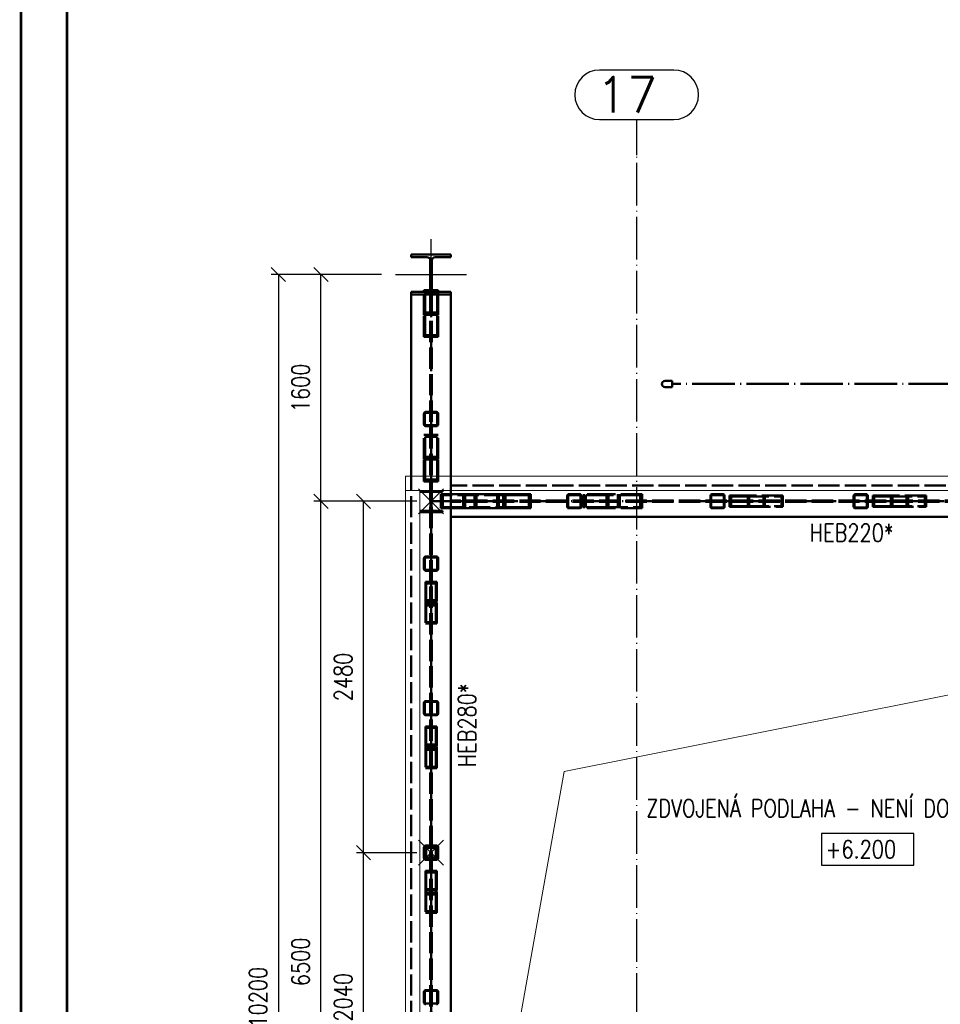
# Paper-space layout 'Layout1' of a CAD drawing. Extents: x -2 to 1033, y -36 to 596.
# Tile 3 of 56: x 0 to 130, y 136 to 275. Entities that reach past the tile are written whole.
import ezdxf
from ezdxf.enums import TextEntityAlignment as Align

# ---------------------------------------------------------------- set-up
doc = ezdxf.new("R2010")
doc.units = 0
for name, pattern in [('ACAD_ISO02W100', [15, 12, -3]), ('ACAD_ISO04W100', [30.5, 24, -3, 0.5, -3]), ('B_CARA_09', [0.5, 0, -0.5]), ('HP_01_CER_B', [8, 5, -1, 1, -1])]:
    doc.linetypes.add(name, pattern=pattern)
doc.layers.get('0').update_dxf_attribs({"linetype": 'CONTINUOUS'})
doc.layers.get('DEFPOINTS').update_dxf_attribs({"color": 132, "linetype": 'CONTINUOUS'})
doc.layers.add('RAMECEK_HP', color=251, linetype='CONTINUOUS')
for name, color, linetype, lineweight in [('SS_1.ET-HALA_TaO-LAVKA_+5.100m-ZABRADLI_DEMONTAZ', 1, 'B_CARA_09', 50), ('SS_DIAGONÁLY 1', 91, 'CONTINUOUS', 50), ('SS_DIAGONÁLY 2', 93, 'CONTINUOUS', 50), ('SS_DIAGONÁLY 3', 95, 'CONTINUOUS', 50), ('SS_KOTY', 3, 'CONTINUOUS', 25), ('SS_LEMOVÁNÍ', 211, 'CONTINUOUS', 50), ('SS_OPLASTENI-PANEL', 63, 'CONTINUOUS', 13), ('SS_OSY_025', 7, 'HP_01_CER_B', 25), ('SS_PODKLADY', 9, 'CONTINUOUS', 13), ('SS_PODKLADY_KOTY', 251, 'CONTINUOUS', 13), ('SS_POPIS', 140, 'CONTINUOUS', 25), ('SS_POPIS_PROFILU', 13, 'CONTINUOUS', 25), ('SS_PÁSY', 163, 'CONTINUOUS', 50), ('SS_SLOUPY', 143, 'CONTINUOUS', 50), ('SS_SLOUPY NÁDSTAVBA', 183, 'CONTINUOUS', 50), ('SS_SRAFY', 8, 'CONTINUOUS', 18), ('SS_ZTUŽENÍ', 53, 'CONTINUOUS', 50)]:
    doc.layers.add(name, color=color, linetype=linetype, lineweight=lineweight)
doc.styles.add('ROMANS', font='romans.shx', dxfattribs={"width": 0.8})
doc.styles.add('romans.shx', font='romans.shx', dxfattribs={"height": 5})
doc.dimstyles.new('A-1_(2.5)_50AS', dxfattribs={"dimtxt": 2.5, "dimasz": 2, "dimexe": 1, "dimexo": 2, "dimgap": 0, "dimtad": 0, "dimdec": 1, "dimlfac": 50, "dimrnd": 1, "dimtxsty": 'ROMANS', "dimblk1": 'OBLIQUE', "dimblk2": 'OBLIQUE', "dimsah": 1, "dimcen": 2, "dimclrd": 256, "dimclre": 256, "dimclrt": 256, "dimadec": 1, "dimazin": 2, "dimtfac": 0.714286, "dimtdec": 1, "dimtmove": 0, "dimatfit": 3, "dimldrblk": 'OPEN', "dimfxl": 1, "dimtvp": 1.142857, "dimtfill": 1, "dimtolj": 1, "dimlwd": -1, "dimlwe": -1, "dimarcsym": 0})
pattern_1 = [(45, (57.84679, 35.42408), (-0.04490128, 0.04490128), [])]

# ---------------------------------------------------------------- blocks, each defined once
blk = doc.blocks.new('*U6')
at = {"layer": 'RAMECEK_HP', "lineweight": 35, "const_width": 0.35}
for points in [[(0, 594), (0, 0), (841, 0), (841, 594)], [(6.5, 587.5), (6.5, 6.5), (834.5, 6.5), (834.5, 587.5)]]:
    blk.add_lwpolyline(points, close=True, dxfattribs=at)
at = {"layer": 'DEFPOINTS', "style": 'ROMANS', "width": 0.8}
blk.add_attdef('TISK', text='', height=10, dxfattribs=at).set_placement((841, -33), align=Align.RIGHT)
blk = doc.blocks.new('0KRIZ(Z)')
at = {"color": 0, "linetype": 'ByBlock', "ltscale": 0.5}
for p, q in [((0, -0.5), (0, 0.5)), ((-0.5, 0), (0.5, 0)), ((0, 0), (0, 0, 1))]:
    blk.add_line(p, q, dxfattribs=at)
blk = doc.blocks.new('_Oblique')
at = {"color": 0, "linetype": 'ByBlock', "lineweight": -2}
blk.add_line((-0.5, -0.5), (0.5, 0.5), dxfattribs=at)
blk = doc.blocks.new('*D33')
at = {"layer": 'DEFPOINTS', "color": 0, "transparency": 16777216}
for p in [(42.31, 207.42), (57.85, 207.42), (57.85, 77.42)]:
    blk.add_point(p, dxfattribs=at)
at = {"layer": 'SS_KOTY', "transparency": 16777216}
for p, q in [((55.85, 207.42), (41.31, 207.42)), ((42.31, 77.42), (42.31, 207.42)), ((55.85, 77.42), (41.31, 77.42))]:
    blk.add_line(p, q, dxfattribs=at)
at = {"layer": 'SS_KOTY', "transparency": 16777216, "xscale": 2, "yscale": 2, "zscale": 2}
for p, rotation in [((42.31, 207.42), 90), ((42.31, 77.42), 270)]:
    blk.add_blockref('_Oblique', p, dxfattribs=dict(at, rotation=rotation))
at = {"layer": 'SS_KOTY', "transparency": 16777216, "insert": (39.45, 142.42), "char_height": 2.5, "attachment_point": 5, "rotation": 90, "style": 'ROMANS', "bg_fill": 3, "box_fill_scale": 1.1, "bg_fill_color": 256, "bg_fill_true_color": 13158600, "bg_fill_transparency": 0}
blk.add_mtext('\\A1;6500', dxfattribs=at)
blk = doc.blocks.new('_OPEN')
at = {"color": 0, "linetype": 'ByBlock'}
for p, q in [((-1, 0.167), (0, 0)), ((0, 0), (-1, -0.167)), ((0, 0), (-1, 0))]:
    blk.add_line(p, q, dxfattribs=at)
blk = doc.blocks.new('*D34')
at = {"layer": 'DEFPOINTS', "color": 0, "transparency": 16777216}
for p in [(42.31, 239.42), (52.85, 239.42), (57.85, 207.42)]:
    blk.add_point(p, dxfattribs=at)
at = {"layer": 'SS_KOTY', "transparency": 16777216}
for p, q in [((50.85, 239.42), (41.31, 239.42)), ((42.31, 207.42), (42.31, 239.42)), ((55.85, 207.42), (41.31, 207.42))]:
    blk.add_line(p, q, dxfattribs=at)
at = {"layer": 'SS_KOTY', "transparency": 16777216, "xscale": 2, "yscale": 2, "zscale": 2}
for p, rotation in [((42.31, 239.42), 90), ((42.31, 207.42), 270)]:
    blk.add_blockref('_Oblique', p, dxfattribs=dict(at, rotation=rotation))
at = {"layer": 'SS_KOTY', "transparency": 16777216, "insert": (39.45, 223.42), "char_height": 2.5, "attachment_point": 5, "rotation": 90, "style": 'ROMANS', "bg_fill": 3, "box_fill_scale": 1.1, "bg_fill_color": 256, "bg_fill_true_color": 13158600, "bg_fill_transparency": 0}
blk.add_mtext('\\A1;1600', dxfattribs=at)
blk = doc.blocks.new('*D35')
at = {"layer": 'DEFPOINTS', "color": 0, "transparency": 16777216}
for p in [(52.85, 239.42), (36.31, 35.42), (52.85, 35.42)]:
    blk.add_point(p, dxfattribs=at)
at = {"layer": 'SS_KOTY', "transparency": 16777216}
for p, q in [((50.85, 239.42), (35.31, 239.42)), ((36.31, 239.42), (36.31, 35.42)), ((50.85, 35.42), (35.31, 35.42))]:
    blk.add_line(p, q, dxfattribs=at)
at = {"layer": 'SS_KOTY', "transparency": 16777216, "xscale": 2, "yscale": 2, "zscale": 2}
for p, rotation in [((36.31, 239.42), 90), ((36.31, 35.42), 270)]:
    blk.add_blockref('_Oblique', p, dxfattribs=dict(at, rotation=rotation))
at = {"layer": 'SS_KOTY', "transparency": 16777216, "insert": (33.45, 137.42), "char_height": 2.5, "attachment_point": 5, "rotation": 90, "style": 'ROMANS', "bg_fill": 3, "box_fill_scale": 1.1, "bg_fill_color": 256, "bg_fill_true_color": 13158600, "bg_fill_transparency": 0}
blk.add_mtext('\\A1;10200', dxfattribs=at)
blk = doc.blocks.new('*D91')
at = {"layer": 'DEFPOINTS', "color": 0, "transparency": 16777216}
for p in [(48.31, 157.82), (57.85, 157.82), (57.85, 117.02)]:
    blk.add_point(p, dxfattribs=at)
at = {"layer": 'SS_KOTY', "transparency": 16777216}
for p, q in [((55.85, 157.82), (47.31, 157.82)), ((48.31, 117.02), (48.31, 157.82)), ((55.85, 117.02), (47.31, 117.02))]:
    blk.add_line(p, q, dxfattribs=at)
at = {"layer": 'SS_KOTY', "transparency": 16777216, "xscale": 2, "yscale": 2, "zscale": 2}
for p, rotation in [((48.31, 157.82), 90), ((48.31, 117.02), 270)]:
    blk.add_blockref('_Oblique', p, dxfattribs=dict(at, rotation=rotation))
at = {"layer": 'SS_KOTY', "transparency": 16777216, "insert": (45.45, 137.42), "char_height": 2.5, "attachment_point": 5, "rotation": 90, "style": 'ROMANS', "bg_fill": 3, "box_fill_scale": 1.1, "bg_fill_color": 256, "bg_fill_true_color": 13158600, "bg_fill_transparency": 0}
blk.add_mtext('\\A1;2040', dxfattribs=at)
blk = doc.blocks.new('*D92')
at = {"layer": 'DEFPOINTS', "color": 0, "transparency": 16777216}
for p in [(48.31, 207.42), (57.85, 207.42), (57.85, 157.82)]:
    blk.add_point(p, dxfattribs=at)
at = {"layer": 'SS_KOTY', "transparency": 16777216}
for p, q in [((55.85, 207.42), (47.31, 207.42)), ((48.31, 157.82), (48.31, 207.42)), ((55.85, 157.82), (47.31, 157.82))]:
    blk.add_line(p, q, dxfattribs=at)
at = {"layer": 'SS_KOTY', "transparency": 16777216, "xscale": 2, "yscale": 2, "zscale": 2}
for p, rotation in [((48.31, 207.42), 90), ((48.31, 157.82), 270)]:
    blk.add_blockref('_Oblique', p, dxfattribs=dict(at, rotation=rotation))
at = {"layer": 'SS_KOTY', "transparency": 16777216, "insert": (45.45, 182.62), "char_height": 2.5, "attachment_point": 5, "rotation": 90, "style": 'ROMANS', "bg_fill": 3, "box_fill_scale": 1.1, "bg_fill_color": 256, "bg_fill_true_color": 13158600, "bg_fill_transparency": 0}
blk.add_mtext('\\A1;2480', dxfattribs=at)

psp = doc.layouts.get("Layout1")

# ---------------------------------------------------------------- linework, layer by layer
at = {"layer": 'SS_1.ET-HALA_TaO-LAVKA_+5.100m-ZABRADLI_DEMONTAZ', "color": 2, "linetype": 'Continuous', "ltscale": 0.25}
for p, q in [((90.9244, 224.4241), (90.8468, 224.4241)), ((91.1455, 224.4241), (90.9244, 224.4241)), ((91.4765, 224.4241), (91.1455, 224.4241)), ((91.8668, 224.4241), (91.4765, 224.4241)), ((91.8668, 224.3902), (91.8668, 224.4241)), ((91.8668, 224.2937), (91.8668, 224.3902)), ((91.8668, 224.1494), (91.8668, 224.2937)), ((91.8668, 223.9791), (91.8668, 224.1494)), ((91.8668, 223.8088), (91.8668, 223.9791)), ((91.8668, 223.6644), (91.8668, 223.8088)), ((90.8468, 223.5341), (90.9244, 223.5341)), ((90.9244, 223.5341), (91.1455, 223.5341)), ((91.1455, 223.5341), (91.4765, 223.5341)), ((91.4765, 223.5341), (91.8668, 223.5341)), ((91.8668, 223.568), (91.8668, 223.6644)), ((91.8668, 223.5341), (91.8668, 223.568))]:
    psp.add_line(p, q, dxfattribs=at)
at = {"layer": 'SS_1.ET-HALA_TaO-LAVKA_+5.100m-ZABRADLI_DEMONTAZ', "color": 2, "linetype": 'ACAD_ISO04W100', "ltscale": 0.25}
psp.add_line((184.5668, 223.9791), (91.8668, 223.9791), dxfattribs=at)
at = {"layer": 'SS_1.ET-HALA_TaO-LAVKA_+5.100m-ZABRADLI_DEMONTAZ', "color": 2, "linetype": 'Continuous', "ltscale": 0.25}
psp.add_arc((90.8468, 223.9791), 0.445, 90, 270, dxfattribs=at)
at = {"layer": 'SS_DIAGONÁLY 1', "color": 3, "linetype": 'ACAD_ISO02W100', "ltscale": 0.25}
for p, q in [((58.7268, 219.7841), (58.7268, 218.2641)), ((58.8468, 218.2641), (58.8468, 219.7841)), ((77.0468, 206.6641), (77.0468, 208.1841)), ((77.1668, 208.1841), (77.1668, 206.6641)), ((78.8068, 208.4241), (77.2868, 208.4241)), ((77.2868, 208.3041), (78.8068, 208.3041)), ((78.9268, 206.6641), (78.9268, 208.1841)), ((79.0468, 208.1841), (79.0468, 206.6641)), ((97.2468, 206.6641), (97.2468, 208.1841)), ((97.3668, 208.1841), (97.3668, 206.6641)), ((99.0068, 208.4241), (97.4868, 208.4241)), ((97.4868, 208.3041), (99.0068, 208.3041)), ((99.1268, 206.6641), (99.1268, 208.1841)), ((99.2468, 208.1841), (99.2468, 206.6641)), ((117.4468, 206.6641), (117.4468, 208.1841)), ((117.5668, 208.1841), (117.5668, 206.6641)), ((119.2068, 208.4241), (117.6868, 208.4241)), ((117.6868, 208.3041), (119.2068, 208.3041)), ((119.3268, 206.6641), (119.3268, 208.1841)), ((119.4468, 208.1841), (119.4468, 206.6641)), ((78.8068, 206.5441), (77.2868, 206.5441)), ((78.8068, 206.4241), (77.2868, 206.4241)), ((99.0068, 206.5441), (97.4868, 206.5441)), ((99.0068, 206.4241), (97.4868, 206.4241)), ((119.2068, 206.5441), (117.6868, 206.5441)), ((119.2068, 206.4241), (117.6868, 206.4241)), ((58.7268, 199.3841), (58.7268, 197.8641)), ((58.8468, 197.8641), (58.8468, 199.3841)), ((58.7268, 178.9841), (58.7268, 177.4641)), ((58.8468, 177.4641), (58.8468, 178.9841)), ((58.7268, 158.5841), (58.7268, 157.0641)), ((58.8468, 157.0641), (58.8468, 158.5841)), ((58.7268, 138.1841), (58.7268, 136.6641)), ((58.8468, 136.6641), (58.8468, 138.1841))]:
    psp.add_line(p, q, dxfattribs=at)
at = {"layer": 'SS_DIAGONÁLY 1', "color": 7, "linetype": 'ACAD_ISO04W100', "ltscale": 0.25}
for p, q in [((78.0468, 207.4241), (78.0468, 207.4241)), ((98.2468, 207.4241), (98.2468, 207.4241)), ((118.4468, 207.4241), (118.4468, 207.4241))]:
    psp.add_line(p, q, dxfattribs=at)
at = {"layer": 'SS_DIAGONÁLY 1', "color": 3, "linetype": 'ACAD_ISO02W100', "ltscale": 0.25}
for centre, start, end in [((58.6068, 219.7841), 0, 90), ((58.6068, 218.2641), 270, 0), ((77.2868, 208.1841), 90, 180), ((78.8068, 208.1841), 0, 90), ((97.4868, 208.1841), 90, 180), ((99.0068, 208.1841), 0, 90), ((117.6868, 208.1841), 90, 180), ((119.2068, 208.1841), 0, 90), ((77.2868, 206.6641), 180, 270), ((78.8068, 206.6641), 270, 0), ((97.4868, 206.6641), 180, 270), ((99.0068, 206.6641), 270, 0), ((117.6868, 206.6641), 180, 270), ((119.2068, 206.6641), 270, 0), ((58.6068, 199.3841), 0, 90), ((58.6068, 197.8641), 270, 0), ((58.6068, 178.9841), 0, 90), ((58.6068, 177.4641), 270, 0), ((58.6068, 158.5841), 0, 90), ((58.6068, 157.0641), 270, 0), ((58.6068, 138.1841), 0, 90), ((58.6068, 136.6641), 270, 0)]:
    psp.add_arc(centre, 0.24, start, end, dxfattribs=at)
at = {"layer": 'SS_DIAGONÁLY 1', "color": 3, "linetype": 'ACAD_ISO02W100', "ltscale": 0.25, "extrusion": (6.27875e-14, 1.51582e-13, -1)}
for centre in [(-58.6068, 219.7841), (-78.8068, 208.1841), (-119.2068, 208.1841), (-58.6068, 199.3841), (-58.6068, 178.9841)]:
    psp.add_arc(centre, 0.12, 90, 180, dxfattribs=at)
at = {"layer": 'SS_DIAGONÁLY 1', "color": 3, "linetype": 'ACAD_ISO02W100', "ltscale": 0.25, "extrusion": (-6.27875e-14, 1.51582e-13, -1)}
for centre in [(-58.6068, 218.2641), (-78.8068, 206.6641), (-119.2068, 206.6641), (-58.6068, 197.8641)]:
    psp.add_arc(centre, 0.12, 180, 270, dxfattribs=at)
at = {"layer": 'SS_DIAGONÁLY 1', "color": 3, "linetype": 'ACAD_ISO02W100', "ltscale": 0.25, "extrusion": (-1.51582e-13, 6.27875e-14, -1)}
for centre in [(-77.2868, 208.1841), (-117.6868, 208.1841)]:
    psp.add_arc(centre, 0.12, 0, 90, dxfattribs=at)
at = {"layer": 'SS_DIAGONÁLY 1', "color": 3, "linetype": 'ACAD_ISO02W100', "ltscale": 0.25, "extrusion": (0, 0, -1)}
for centre, start, end in [((-97.4868, 208.1841), 0, 90), ((-99.0068, 208.1841), 90, 180), ((-58.6068, 158.5841), 90, 180), ((-58.6068, 138.1841), 90, 180)]:
    psp.add_arc(centre, 0.12, start, end, dxfattribs=at)
at = {"layer": 'SS_DIAGONÁLY 1', "color": 3, "linetype": 'ACAD_ISO02W100', "ltscale": 0.25, "extrusion": (1.51582e-13, 6.27875e-14, -1)}
for centre in [(-77.2868, 206.6641), (-117.6868, 206.6641)]:
    psp.add_arc(centre, 0.12, 270, 0, dxfattribs=at)
at = {"layer": 'SS_DIAGONÁLY 1', "color": 3, "linetype": 'ACAD_ISO02W100', "ltscale": 0.25, "extrusion": (3.03165e-13, 1.25575e-13, -1)}
psp.add_arc((-97.4868, 206.6641), 0.12, 270, 0, dxfattribs=at)
at = {"layer": 'SS_DIAGONÁLY 1', "color": 3, "linetype": 'ACAD_ISO02W100', "ltscale": 0.25, "extrusion": (-1.25575e-13, 3.03165e-13, -1)}
for centre in [(-99.0068, 206.6641), (-58.6068, 177.4641), (-58.6068, 157.0641), (-58.6068, 136.6641)]:
    psp.add_arc(centre, 0.12, 180, 270, dxfattribs=at)
at = {"layer": 'SS_DIAGONÁLY 2', "color": 7, "linetype": 'ACAD_ISO04W100', "ltscale": 0.25}
for p, q in [((98.2468, 207.4241), (106.1023, 207.4241)), ((118.4468, 207.4241), (126.3023, 207.4241))]:
    psp.add_line(p, q, dxfattribs=at)
at = {"layer": 'SS_DIAGONÁLY 2', "color": 3, "linetype": 'ACAD_ISO02W100', "ltscale": 0.25}
for p, q in [((102.7111, 208.2241), (99.9547, 208.2241)), ((99.9547, 208.2241), (99.9547, 206.6241)), ((100.1615, 208.1041), (102.5044, 208.1041)), ((100.1615, 208.1041), (100.1615, 206.7441)), ((102.5044, 208.1041), (107.2738, 208.1041)), ((102.5044, 208.1041), (102.5044, 206.7441)), ((107.4805, 208.2241), (102.7111, 208.2241)), ((102.7111, 208.2241), (102.7111, 206.6241)), ((104.7242, 206.6241), (104.7242, 208.2241)), ((104.9309, 206.7441), (104.9309, 208.1041)), ((107.2738, 206.7441), (107.2738, 208.1041)), ((107.4805, 206.6241), (107.4805, 208.2241)), ((122.9111, 208.2241), (120.1547, 208.2241)), ((120.1547, 208.2241), (120.1547, 206.6241)), ((120.3615, 208.1041), (122.7044, 208.1041)), ((120.3615, 208.1041), (120.3615, 206.7441)), ((122.7044, 208.1041), (127.4738, 208.1041)), ((122.7044, 208.1041), (122.7044, 206.7441)), ((127.6805, 208.2241), (122.9111, 208.2241)), ((122.9111, 208.2241), (122.9111, 206.6241)), ((124.9242, 206.6241), (124.9242, 208.2241)), ((125.1309, 206.7441), (125.1309, 208.1041)), ((127.4738, 206.7441), (127.4738, 208.1041)), ((127.6805, 206.6241), (127.6805, 208.2241)), ((99.9547, 206.6241), (102.5044, 206.6241)), ((100.1615, 206.7441), (102.5044, 206.7441)), ((102.5044, 206.7441), (107.2738, 206.7441)), ((102.5044, 206.6241), (102.7111, 206.6241)), ((102.7111, 206.6241), (107.4805, 206.6241)), ((120.1547, 206.6241), (122.7044, 206.6241)), ((120.3615, 206.7441), (122.7044, 206.7441)), ((122.7044, 206.7441), (127.4738, 206.7441)), ((122.7044, 206.6241), (122.9111, 206.6241)), ((122.9111, 206.6241), (127.6805, 206.6241)), ((58.6468, 193.2701), (58.6468, 196.0446)), ((58.6468, 190.1535), (58.6468, 193.2701)), ((58.6468, 172.8701), (58.6468, 175.6446)), ((58.6468, 169.7535), (58.6468, 172.8701)), ((58.6468, 152.4701), (58.6468, 155.2446)), ((58.6468, 149.3535), (58.6468, 152.4701))]:
    psp.add_line(p, q, dxfattribs=at)
at = {"layer": 'SS_DIAGONÁLY 3', "color": 3, "linetype": 'ACAD_ISO02W100', "ltscale": 0.25}
for p, q in [((58.6868, 236.6241), (58.6868, 236.914)), ((58.6868, 234.0008), (58.6868, 236.6241)), ((58.8468, 236.6241), (58.8468, 236.9841)), ((58.8468, 233.7233), (58.8468, 236.6241)), ((58.6868, 230.8841), (58.6868, 234.0008)), ((58.8468, 230.6067), (58.8468, 233.7233)), ((58.8468, 213.3233), (58.8468, 216.7914)), ((58.6868, 213.6008), (58.6868, 216.514)), ((58.6868, 210.4841), (58.6868, 213.6008)), ((58.8468, 210.2067), (58.8468, 213.3233)), ((59.4468, 208.4241), (59.2102, 208.4241)), ((59.2102, 208.4241), (59.2102, 206.4241)), ((59.4858, 208.2641), (59.4858, 206.5841)), ((62.38, 208.2641), (62.38, 206.5841)), ((62.6557, 208.4241), (62.6557, 206.4241)), ((63.9796, 206.4241), (63.9796, 208.4241)), ((64.2553, 206.5841), (64.2553, 208.2641)), ((67.1494, 206.5841), (67.1494, 208.2641)), ((67.4251, 206.4241), (67.4251, 208.4241)), ((82.8557, 208.4241), (79.4102, 208.4241)), ((79.4102, 208.4241), (79.4102, 206.4241)), ((82.58, 208.2641), (79.6858, 208.2641)), ((79.6858, 208.2641), (79.6858, 206.5841)), ((87.3494, 208.2641), (82.58, 208.2641)), ((82.58, 208.2641), (82.58, 206.5841)), ((87.6251, 208.4241), (82.8557, 208.4241)), ((82.8557, 208.4241), (82.8557, 206.4241)), ((84.1796, 206.4241), (84.1796, 208.4241)), ((84.4553, 206.5841), (84.4553, 208.2641)), ((87.3494, 206.5841), (87.3494, 208.2641)), ((87.6251, 206.4241), (87.6251, 208.4241)), ((59.4468, 206.4241), (59.2102, 206.4241)), ((82.8557, 206.4241), (79.4102, 206.4241)), ((79.6858, 206.5841), (82.58, 206.5841)), ((82.58, 206.5841), (87.3494, 206.5841)), ((87.6251, 206.4241), (82.8557, 206.4241))]:
    psp.add_line(p, q, dxfattribs=at)
at = {"layer": 'SS_DIAGONÁLY 3', "color": 1, "linetype": 'Continuous', "ltscale": 0.25}
psp.add_line((58.8468, 236.9841), (58.8468, 237.1914), dxfattribs=at)
at = {"layer": 'SS_DIAGONÁLY 3', "color": 7, "linetype": 'ACAD_ISO04W100', "ltscale": 0.25}
psp.add_line((78.0468, 207.4241), (85.9023, 207.4241), dxfattribs=at)
at = {"layer": 'SS_LEMOVÁNÍ', "color": 1, "linetype": 'Continuous', "ltscale": 0.25}
psp.add_line((58.6468, 157.2641), (58.6468, 158.3841), dxfattribs=at)
at = {"layer": 'SS_OSY_025', "linetype": 'Continuous', "ltscale": 0.25}
for p, q in [((92.073, 268.2849), (81.6206, 268.2849)), ((81.6206, 261.2849), (92.073, 261.2849))]:
    psp.add_line(p, q, dxfattribs=at)
at = {"layer": 'SS_OSY_025', "linetype": 'ACAD_ISO04W100', "ltscale": 0.25}
for p, q in [((86.8468, 256.2849), (86.8468, 261.2849)), ((86.8468, 20.4241), (86.8468, 256.2859)), ((86.8468, 256.2859), (86.8468, 256.2849))]:
    psp.add_line(p, q, dxfattribs=at)
at = {"layer": 'SS_OSY_025', "linetype": 'Continuous', "ltscale": 0.25}
for centre, start, end in [((81.6206, 264.7849), 90, 270), ((92.073, 264.7849), 270, 90)]:
    psp.add_arc(centre, 3.5, start, end, dxfattribs=at)
at = {"layer": 'SS_PODKLADY', "elevation": -5936}
psp.add_lwpolyline([(60.6468, 79.6241), (76.6128, 169.3001), (257.0468, 205.2241)], dxfattribs=at)
at = {"layer": 'SS_POPIS', "color": 4}
psp.add_lwpolyline([(112.8936, 156.0454), (125.9412, 156.0454), (125.9412, 160.5454), (112.8936, 160.5454), (112.8936, 156.0454)], dxfattribs=at)
at = {"layer": 'SS_PÁSY', "color": 1, "linetype": 'Continuous', "ltscale": 0.25}
for p, q in [((60.6468, 236.6241), (60.6468, 210.9441)), ((60.6468, 208.9441), (60.6468, 208.4241)), ((60.6468, 206.4241), (60.6468, 78.4241)), ((60.6468, 205.2241), (257.0468, 205.2241))]:
    psp.add_line(p, q, dxfattribs=at)
at = {"layer": 'SS_PÁSY', "color": 3, "linetype": 'ACAD_ISO02W100', "ltscale": 0.25}
for p, q in [((60.6468, 210.9441), (60.6468, 208.9441)), ((160.4468, 209.6241), (60.6468, 209.6241)), ((60.6468, 208.4241), (60.6468, 206.4241)), ((257.0468, 207.5191), (60.6468, 207.5191)), ((257.0468, 207.3291), (60.6468, 207.3291))]:
    psp.add_line(p, q, dxfattribs=at)
at = {"layer": 'SS_SLOUPY', "color": 1, "linetype": 'Continuous', "ltscale": 0.25}
for p, q in [((60.6468, 242.2241), (55.0468, 242.2241)), ((55.0468, 241.8641), (55.0468, 242.2241)), ((55.0468, 241.8641), (57.2618, 241.8641)), ((58.4318, 241.8641), (60.6468, 241.8641)), ((60.6468, 242.2241), (60.6468, 241.8641)), ((60.6468, 236.9841), (60.6468, 236.6241))]:
    psp.add_line(p, q, dxfattribs=at)
at = {"layer": 'SS_SLOUPY', "color": 1, "linetype": 'Continuous', "ltscale": 0.25, "extrusion": (1.56969e-14, 3.78956e-14, -1)}
psp.add_arc((-57.2618, 241.3841), 0.48, 90, 180, dxfattribs=at)
at = {"layer": 'SS_SLOUPY', "color": 1, "linetype": 'Continuous', "ltscale": 0.25, "extrusion": (-3.78956e-14, 1.56969e-14, -1)}
psp.add_arc((-58.4318, 241.3841), 0.48, 0, 90, dxfattribs=at)
at = {"layer": 'SS_SLOUPY NÁDSTAVBA', "color": 1, "linetype": 'Continuous', "ltscale": 0.25}
for p, q in [((59.4468, 208.9441), (59.4468, 208.7641)), ((59.4468, 206.0841), (59.4468, 205.9041))]:
    psp.add_line(p, q, dxfattribs=at)
at = {"layer": 'SS_ZTUŽENÍ', "color": 1, "linetype": 'Continuous', "ltscale": 0.25}
for p, q in [((68.0088, 208.4241), (59.4468, 208.4241)), ((59.4468, 208.4241), (59.4468, 206.4241)), ((71.9248, 208.4241), (68.0088, 208.4241)), ((68.0088, 206.4241), (68.0088, 208.4241)), ((71.6115, 208.2641), (68.3221, 208.2641)), ((68.3221, 206.5841), (68.3221, 208.2641)), ((71.6115, 206.5841), (71.6115, 208.2641)), ((71.9248, 206.4241), (71.9248, 208.4241)), ((68.0088, 206.4241), (59.4468, 206.4241)), ((71.9248, 206.4241), (68.0088, 206.4241)), ((68.3221, 206.5841), (71.6115, 206.5841))]:
    psp.add_line(p, q, dxfattribs=at)
at = {"layer": 'SS_ZTUŽENÍ', "color": 3, "linetype": 'ACAD_ISO02W100', "ltscale": 0.25}
for p, q in [((68.3221, 208.2641), (59.4468, 208.2641)), ((59.4468, 206.5841), (68.3221, 206.5841))]:
    psp.add_line(p, q, dxfattribs=at)

# ---------------------------------------------------------------- block references
at = {"layer": 'RAMECEK_HP'}
psp.add_blockref('*U6', (0, 0), dxfattribs=at)
at = {"layer": 'SS_OSY_025', "xscale": 10, "yscale": 10}
psp.add_blockref('0KRIZ(Z)', (57.8468, 239.4241), dxfattribs=at)
at = {"layer": 'SS_OSY_025', "xscale": 5, "yscale": 5, "rotation": 45}
psp.add_blockref('0KRIZ(Z)', (57.8468, 207.4241), dxfattribs=at)

# ---------------------------------------------------------------- texts
at = {"layer": 'SS_OSY_025', "color": 7, "style": 'romans.shx'}
psp.add_text('17', height=5, dxfattribs=at).set_placement((81.1817, 262.2849))
at = {"layer": 'SS_PODKLADY_KOTY', "style": 'ROMANS', "width": 0.8}
psp.add_text('ZDVOJENÁ PODLAHA - NENÍ DODÁVKOU OK', height=2.5, dxfattribs=at).set_placement((88.188, 162.8411))
at = {"layer": 'SS_POPIS', "color": 4, "style": 'romans.shx', "width": 0.8}
psp.add_text('+6.200', height=2.5, dxfattribs=at).set_placement((113.4955, 157.0454))
at = {"layer": 'SS_POPIS_PROFILU', "color": 2, "style": 'romans.shx', "width": 0.8}
psp.add_text('HEB220*', height=2.5, dxfattribs=at).set_placement((111.2488, 201.7241))
psp.add_text('HEB280*', height=2.5, rotation=90, dxfattribs=at).set_placement((64.1678, 169.8771))

# ---------------------------------------------------------------- next in the draw order: dimensions: what is measured, and where the dimension line sits
at = {"layer": 'SS_KOTY'}
dim = psp.add_linear_dim(base=(42.3052, 207.4241), p1=(57.8468, 77.4241), p2=(57.8468, 207.4241), angle=90, dimstyle='A-1_(2.5)_50AS', override={"dimtmove": 1}, dxfattribs=at)
dim.commit()
dim.dimension.update_dxf_attribs({"geometry": '*D33', "text_midpoint": (39.448, 142.4241)})

# ---------------------------------------------------------------- next in the draw order: block references
at = {"layer": 'SS_OSY_025', "xscale": 5, "yscale": 5, "rotation": 45}
psp.add_blockref('0KRIZ(Z)', (57.8468, 157.8241), dxfattribs=at)

# ---------------------------------------------------------------- next in the draw order: dimensions: what is measured, and where the dimension line sits
at = {"layer": 'SS_KOTY'}
dim = psp.add_linear_dim(base=(42.3052, 239.4241), p1=(57.8468, 207.4241), p2=(52.8468, 239.4241), angle=90, dimstyle='A-1_(2.5)_50AS', override={"dimtmove": 1}, dxfattribs=at)
dim.commit()
dim.dimension.update_dxf_attribs({"geometry": '*D34', "text_midpoint": (39.448, 223.4241)})

# ---------------------------------------------------------------- next in the draw order: linework, layer by layer
at = {"layer": 'SS_DIAGONÁLY 1', "color": 3, "linetype": 'ACAD_ISO02W100', "ltscale": 0.25}
for p, q in [((56.8468, 218.2641), (56.8468, 219.7841)), ((56.9668, 218.2641), (56.9668, 219.7841)), ((57.0868, 220.0241), (58.6068, 220.0241)), ((58.6068, 219.9041), (57.0868, 219.9041)), ((57.0868, 218.1441), (58.6068, 218.1441)), ((58.6068, 218.0241), (57.0868, 218.0241))]:
    psp.add_line(p, q, dxfattribs=at)
at = {"layer": 'SS_DIAGONÁLY 1', "color": 7, "linetype": 'ACAD_ISO04W100', "ltscale": 0.25}
psp.add_line((57.8468, 219.0241), (57.8468, 219.0241), dxfattribs=at)
at = {"layer": 'SS_DIAGONÁLY 1', "color": 3, "linetype": 'ACAD_ISO02W100', "ltscale": 0.25}
for centre, start, end in [((57.0868, 219.7841), 90, 180), ((57.0868, 218.2641), 180, 270)]:
    psp.add_arc(centre, 0.24, start, end, dxfattribs=at)
at = {"layer": 'SS_DIAGONÁLY 1', "color": 3, "linetype": 'ACAD_ISO02W100', "ltscale": 0.25, "extrusion": (-1.51582e-13, 6.27875e-14, -1)}
psp.add_arc((-57.0868, 219.7841), 0.12, 0, 90, dxfattribs=at)
at = {"layer": 'SS_DIAGONÁLY 1', "color": 3, "linetype": 'ACAD_ISO02W100', "ltscale": 0.25, "extrusion": (1.51582e-13, 6.27875e-14, -1)}
psp.add_arc((-57.0868, 218.2641), 0.12, 270, 0, dxfattribs=at)
at = {"layer": 'SS_DIAGONÁLY 3', "color": 7, "linetype": 'ACAD_ISO04W100', "ltscale": 0.25}
for p, q in [((57.8468, 239.4241), (57.8468, 232.3407)), ((57.8468, 219.0241), (57.8468, 211.9407))]:
    psp.add_line(p, q, dxfattribs=at)
at = {"layer": 'SS_DIAGONÁLY 3', "color": 1, "linetype": 'Continuous', "ltscale": 0.25}
for p, q in [((57.6289, 237.1914), (56.8468, 237.1914)), ((56.8468, 236.9841), (56.8468, 237.1914)), ((58.8468, 237.1914), (58.0647, 237.1914))]:
    psp.add_line(p, q, dxfattribs=at)
at = {"layer": 'SS_DIAGONÁLY 3', "color": 3, "linetype": 'ACAD_ISO02W100', "ltscale": 0.25}
for p, q in [((56.8468, 233.7233), (56.8468, 236.9841)), ((58.6868, 236.914), (57.0068, 236.914)), ((57.0068, 236.6241), (57.0068, 236.914)), ((57.0068, 234.0008), (57.0068, 236.6241)), ((58.0647, 237.1914), (57.6289, 237.1914)), ((56.8468, 234.0748), (58.8468, 234.0748)), ((58.8468, 233.7233), (56.8468, 233.7233)), ((56.8468, 230.6067), (56.8468, 233.7233)), ((58.6868, 234.0008), (57.0068, 234.0008)), ((57.0068, 230.8841), (57.0068, 234.0008)), ((57.0068, 233.7974), (58.6868, 233.7974)), ((57.0068, 230.8841), (58.6868, 230.8841)), ((56.8468, 230.6067), (58.8468, 230.6067)), ((58.8468, 216.7914), (56.8468, 216.7914)), ((56.8468, 213.3233), (56.8468, 216.7914)), ((58.6868, 216.514), (57.0068, 216.514)), ((57.0068, 213.6008), (57.0068, 216.514)), ((56.8468, 213.6748), (58.8468, 213.6748)), ((58.8468, 213.3233), (56.8468, 213.3233)), ((56.8468, 210.2067), (56.8468, 213.3233)), ((58.6868, 213.6008), (57.0068, 213.6008)), ((57.0068, 210.4841), (57.0068, 213.6008)), ((57.0068, 213.3974), (58.6868, 213.3974)), ((56.8468, 210.2067), (58.8468, 210.2067)), ((57.0068, 210.4841), (58.6868, 210.4841))]:
    psp.add_line(p, q, dxfattribs=at)
at = {"layer": 'SS_OPLASTENI-PANEL', "color": 9, "linetype": 'Continuous', "ltscale": 0.25}
psp.add_line((263.4468, 210.9441), (54.2468, 210.9441), dxfattribs=at)
at = {"layer": 'SS_PÁSY', "color": 1, "linetype": 'Continuous', "ltscale": 0.25}
for p in [(60.6468, 236.6241), (55.0468, 210.9441)]:
    psp.add_line(p, (55.0468, 236.6241), dxfattribs=at)
at = {"layer": 'SS_SLOUPY', "color": 1, "linetype": 'Continuous', "ltscale": 0.25}
for p, q in [((57.7418, 241.3841), (57.7418, 237.4641)), ((57.9518, 241.3841), (57.9518, 237.4641)), ((57.2618, 236.9841), (55.0468, 236.9841)), ((55.0468, 236.6241), (55.0468, 236.9841)), ((60.6468, 236.9841), (58.4318, 236.9841))]:
    psp.add_line(p, q, dxfattribs=at)
at = {"layer": 'SS_SLOUPY', "color": 7, "linetype": 'ACAD_ISO04W100', "ltscale": 0.25}
psp.add_line((57.8468, 239.4241), (57.8468, 239.4241), dxfattribs=at)
at = {"layer": 'SS_SLOUPY', "color": 1, "linetype": 'Continuous', "ltscale": 0.25, "extrusion": (1.56969e-14, -3.78956e-14, -1)}
psp.add_arc((-57.2618, 237.4641), 0.48, 180, 270, dxfattribs=at)
at = {"layer": 'SS_SLOUPY', "color": 1, "linetype": 'Continuous', "ltscale": 0.25, "extrusion": (-3.78956e-14, -1.56969e-14, -1)}
psp.add_arc((-58.4318, 237.4641), 0.48, 270, 0, dxfattribs=at)

# ---------------------------------------------------------------- next in the draw order: dimensions: what is measured, and where the dimension line sits
at = {"layer": 'SS_KOTY'}
dim = psp.add_linear_dim(base=(36.3052, 35.4241), p1=(52.8468, 239.4241), p2=(52.8468, 35.4241), angle=90, dimstyle='A-1_(2.5)_50AS', override={"dimtmove": 1}, dxfattribs=at)
dim.commit()
dim.dimension.update_dxf_attribs({"geometry": '*D35', "text_midpoint": (33.448, 137.4241)})

# ---------------------------------------------------------------- next in the draw order: dimensions: what is measured, and where the dimension line sits
dim = psp.add_linear_dim(base=(48.3052, 157.8241), p1=(57.8468, 117.0241), p2=(57.8468, 157.8241), angle=90, dimstyle='A-1_(2.5)_50AS', override={"dimtmove": 1}, dxfattribs=at)
dim.commit()
dim.dimension.update_dxf_attribs({"geometry": '*D91', "text_midpoint": (45.448, 137.4241)})

# ---------------------------------------------------------------- next in the draw order: linework, layer by layer
at = {"layer": 'SS_DIAGONÁLY 1', "color": 3, "linetype": 'ACAD_ISO02W100', "ltscale": 0.25}
for p, q in [((56.8468, 136.6641), (56.8468, 138.1841)), ((56.9668, 136.6641), (56.9668, 138.1841)), ((57.0868, 138.4241), (58.6068, 138.4241)), ((58.6068, 138.3041), (57.0868, 138.3041)), ((57.0868, 136.5441), (58.6068, 136.5441))]:
    psp.add_line(p, q, dxfattribs=at)
at = {"layer": 'SS_DIAGONÁLY 1', "color": 7, "linetype": 'ACAD_ISO04W100', "ltscale": 0.25}
psp.add_line((57.8468, 137.4241), (57.8468, 137.4241), dxfattribs=at)
at = {"layer": 'SS_DIAGONÁLY 1', "color": 3, "linetype": 'ACAD_ISO02W100', "ltscale": 0.25}
for centre, start, end in [((57.0868, 138.1841), 90, 180), ((57.0868, 136.6641), 180, 270)]:
    psp.add_arc(centre, 0.24, start, end, dxfattribs=at)
at = {"layer": 'SS_DIAGONÁLY 1', "color": 3, "linetype": 'ACAD_ISO02W100', "ltscale": 0.25, "extrusion": (0, 0, -1)}
psp.add_arc((-57.0868, 138.1841), 0.12, 0, 90, dxfattribs=at)
at = {"layer": 'SS_DIAGONÁLY 1', "color": 3, "linetype": 'ACAD_ISO02W100', "ltscale": 0.25, "extrusion": (3.03165e-13, 1.25575e-13, -1)}
psp.add_arc((-57.0868, 136.6641), 0.12, 270, 0, dxfattribs=at)
at = {"layer": 'SS_DIAGONÁLY 2', "color": 3, "linetype": 'ACAD_ISO02W100', "ltscale": 0.25}
for p, q in [((58.6468, 155.2446), (57.0468, 155.2446)), ((57.0468, 155.2446), (57.0468, 152.6782)), ((58.5268, 155.0365), (57.1668, 155.0365)), ((57.1668, 152.6782), (57.1668, 155.0365)), ((58.5268, 152.6782), (58.5268, 155.0365)), ((57.0468, 152.6782), (57.0468, 152.4701)), ((58.6468, 152.4701), (57.0468, 152.4701)), ((57.0468, 152.4701), (57.0468, 149.3535)), ((57.0468, 152.128), (58.6468, 152.128)), ((58.5268, 152.6782), (57.1668, 152.6782)), ((57.1668, 149.5616), (57.1668, 152.6782)), ((57.1668, 151.9199), (58.5268, 151.9199)), ((58.5268, 149.5616), (58.5268, 152.6782)), ((57.0468, 149.3535), (58.6468, 149.3535)), ((57.1668, 149.5616), (58.5268, 149.5616))]:
    psp.add_line(p, q, dxfattribs=at)

# ---------------------------------------------------------------- next in the draw order: dimensions: what is measured, and where the dimension line sits
at = {"layer": 'SS_KOTY'}
dim = psp.add_linear_dim(base=(48.3052, 207.4241), p1=(57.8468, 157.8241), p2=(57.8468, 207.4241), angle=90, dimstyle='A-1_(2.5)_50AS', override={"dimtmove": 1}, dxfattribs=at)
dim.commit()
dim.dimension.update_dxf_attribs({"geometry": '*D92', "text_midpoint": (45.448, 182.6241)})

# ---------------------------------------------------------------- next in the draw order: hatches: boundary and pattern name
at = {"layer": 'SS_SRAFY'}
h = psp.add_hatch(dxfattribs=at)
h.set_pattern_fill('ANSI31', color=5, scale=0.02, style=0)
h.set_pattern_definition(pattern_1)
h.paths.add_polyline_path([(56.2468, 205.9041), (59.4468, 205.9041), (59.4468, 206.0841), (58.2068, 206.0841, -0.41421356), (57.9068, 206.3841), (57.9068, 208.4641, -0.41421356), (58.2068, 208.7641), (59.4468, 208.7641), (59.4468, 208.9441), (56.2468, 208.9441), (56.2468, 208.7641), (57.4868, 208.7641, -0.41421356), (57.7868, 208.4641), (57.7868, 206.3841, -0.41421356), (57.4868, 206.0841), (56.2468, 206.0841)], flags=0)
h = psp.add_hatch(dxfattribs=at)
h.set_pattern_fill('ANSI31', color=5, scale=0.02, style=0)
h.set_pattern_definition(pattern_1)
h.paths.add_polyline_path([(58.4068, 158.6241), (57.2868, 158.6241, 0.41421356), (57.0468, 158.3841), (57.0468, 157.2641, 0.41421356), (57.2868, 157.0241), (58.4068, 157.0241, 0.41421356), (58.6468, 157.2641), (58.6468, 158.3841, 0.41421356)], flags=0)
h.paths.add_polyline_path([(58.5268, 158.3841), (58.5268, 157.2641, -0.41421356), (58.4068, 157.1441), (57.2868, 157.1441, -0.41421356), (57.1668, 157.2641), (57.1668, 158.3841, -0.41421356), (57.2868, 158.5041), (58.4068, 158.5041, -0.41421356)], flags=0)

# ---------------------------------------------------------------- next in the draw order: linework, layer by layer
at = {"layer": 'SS_DIAGONÁLY 1', "color": 3, "linetype": 'ACAD_ISO02W100', "ltscale": 0.25}
for p, q in [((56.8468, 197.8641), (56.8468, 199.3841)), ((56.9668, 197.8641), (56.9668, 199.3841)), ((57.0868, 199.6241), (58.6068, 199.6241)), ((58.6068, 199.5041), (57.0868, 199.5041)), ((57.0868, 197.7441), (58.6068, 197.7441)), ((58.6068, 197.6241), (57.0868, 197.6241)), ((56.8468, 177.4641), (56.8468, 178.9841)), ((56.9668, 177.4641), (56.9668, 178.9841)), ((57.0868, 179.2241), (58.6068, 179.2241)), ((58.6068, 179.1041), (57.0868, 179.1041)), ((57.0868, 177.3441), (58.6068, 177.3441)), ((58.6068, 177.2241), (57.0868, 177.2241)), ((56.8468, 157.0641), (56.8468, 158.5841)), ((56.9668, 157.0641), (56.9668, 158.5841)), ((57.0868, 158.8241), (58.6068, 158.8241)), ((58.6068, 158.7041), (57.0868, 158.7041)), ((57.0868, 156.9441), (58.6068, 156.9441)), ((58.6068, 156.8241), (57.0868, 156.8241))]:
    psp.add_line(p, q, dxfattribs=at)
at = {"layer": 'SS_DIAGONÁLY 1', "color": 7, "linetype": 'ACAD_ISO04W100', "ltscale": 0.25}
for p, q in [((57.8468, 198.6241), (57.8468, 198.6241)), ((57.8468, 178.2241), (57.8468, 178.2241)), ((57.8468, 157.8241), (57.8468, 157.8241))]:
    psp.add_line(p, q, dxfattribs=at)
at = {"layer": 'SS_DIAGONÁLY 1', "color": 3, "linetype": 'ACAD_ISO02W100', "ltscale": 0.25}
for centre, start, end in [((57.0868, 199.3841), 90, 180), ((57.0868, 197.8641), 180, 270), ((57.0868, 178.9841), 90, 180), ((57.0868, 177.4641), 180, 270), ((57.0868, 158.5841), 90, 180), ((57.0868, 157.0641), 180, 270)]:
    psp.add_arc(centre, 0.24, start, end, dxfattribs=at)
at = {"layer": 'SS_DIAGONÁLY 1', "color": 3, "linetype": 'ACAD_ISO02W100', "ltscale": 0.25, "extrusion": (-1.51582e-13, 6.27875e-14, -1)}
for centre in [(-57.0868, 199.3841), (-57.0868, 178.9841)]:
    psp.add_arc(centre, 0.12, 0, 90, dxfattribs=at)
at = {"layer": 'SS_DIAGONÁLY 1', "color": 3, "linetype": 'ACAD_ISO02W100', "ltscale": 0.25, "extrusion": (1.51582e-13, 6.27875e-14, -1)}
psp.add_arc((-57.0868, 197.8641), 0.12, 270, 0, dxfattribs=at)
at = {"layer": 'SS_DIAGONÁLY 1', "color": 3, "linetype": 'ACAD_ISO02W100', "ltscale": 0.25, "extrusion": (3.03165e-13, 1.25575e-13, -1)}
for centre in [(-57.0868, 177.4641), (-57.0868, 157.0641)]:
    psp.add_arc(centre, 0.12, 270, 0, dxfattribs=at)
at = {"layer": 'SS_DIAGONÁLY 1', "color": 3, "linetype": 'ACAD_ISO02W100', "ltscale": 0.25, "extrusion": (0, 0, -1)}
psp.add_arc((-57.0868, 158.5841), 0.12, 0, 90, dxfattribs=at)
at = {"layer": 'SS_DIAGONÁLY 2', "color": 7, "linetype": 'ACAD_ISO04W100', "ltscale": 0.25}
for p, q in [((57.8468, 198.6241), (57.8468, 191.5407)), ((57.8468, 178.2241), (57.8468, 171.1407)), ((57.8468, 157.8241), (57.8468, 150.7407))]:
    psp.add_line(p, q, dxfattribs=at)
at = {"layer": 'SS_DIAGONÁLY 2', "color": 3, "linetype": 'ACAD_ISO02W100', "ltscale": 0.25}
for p, q in [((58.6468, 196.0446), (57.0468, 196.0446)), ((57.0468, 196.0446), (57.0468, 193.4782)), ((58.5268, 195.8365), (57.1668, 195.8365)), ((57.1668, 193.4782), (57.1668, 195.8365)), ((58.5268, 193.4782), (58.5268, 195.8365)), ((57.0468, 193.4782), (57.0468, 193.2701)), ((58.6468, 193.2701), (57.0468, 193.2701)), ((57.0468, 193.2701), (57.0468, 190.1535)), ((58.5268, 193.4782), (57.1668, 193.4782)), ((57.1668, 190.3616), (57.1668, 193.4782)), ((58.5268, 190.3616), (58.5268, 193.4782)), ((57.0468, 192.928), (58.6468, 192.928)), ((57.1668, 192.7199), (58.5268, 192.7199)), ((57.0468, 190.1535), (58.6468, 190.1535)), ((57.1668, 190.3616), (58.5268, 190.3616)), ((58.6468, 175.6446), (57.0468, 175.6446)), ((57.0468, 175.6446), (57.0468, 172.8701)), ((58.5268, 175.4365), (57.1668, 175.4365)), ((57.1668, 173.0782), (57.1668, 175.4365)), ((58.5268, 173.0782), (58.5268, 175.4365)), ((58.6468, 172.8701), (57.0468, 172.8701)), ((57.0468, 172.8701), (57.0468, 169.7535)), ((57.0468, 172.528), (58.6468, 172.528)), ((58.5268, 173.0782), (57.1668, 173.0782)), ((57.1668, 169.9616), (57.1668, 173.0782)), ((57.1668, 172.3199), (58.5268, 172.3199)), ((58.5268, 169.9616), (58.5268, 173.0782)), ((57.0468, 169.7535), (58.6468, 169.7535)), ((57.1668, 169.9616), (58.5268, 169.9616))]:
    psp.add_line(p, q, dxfattribs=at)
at = {"layer": 'SS_DIAGONÁLY 3', "color": 7, "linetype": 'ACAD_ISO04W100', "ltscale": 0.25}
psp.add_line((57.8468, 207.4241), (65.7023, 207.4241), dxfattribs=at)
at = {"layer": 'SS_LEMOVÁNÍ', "color": 1, "linetype": 'Continuous', "ltscale": 0.25}
for p, q in [((58.4068, 158.6241), (57.2868, 158.6241)), ((57.2868, 158.5041), (58.4068, 158.5041)), ((57.0468, 158.3841), (57.0468, 157.2641)), ((57.1668, 157.2641), (57.1668, 158.3841)), ((58.4068, 157.1441), (57.2868, 157.1441)), ((58.5268, 157.2641), (58.5268, 158.3841)), ((57.2868, 157.0241), (58.4068, 157.0241))]:
    psp.add_line(p, q, dxfattribs=at)
at = {"layer": 'SS_LEMOVÁNÍ', "color": 7, "linetype": 'ACAD_ISO04W100', "ltscale": 0.25}
psp.add_line((57.8468, 157.8241), (57.8468, 157.8241), dxfattribs=at)
at = {"layer": 'SS_LEMOVÁNÍ', "color": 1, "linetype": 'Continuous', "ltscale": 0.25}
for centre, start, end in [((57.2868, 158.3841), 90, 180), ((58.4068, 158.3841), 0, 90), ((57.2868, 157.2641), 180, 270), ((58.4068, 157.2641), 270, 0)]:
    psp.add_arc(centre, 0.24, start, end, dxfattribs=at)
at = {"layer": 'SS_LEMOVÁNÍ', "color": 1, "linetype": 'Continuous', "ltscale": 0.25, "extrusion": (0, 0, -1)}
for centre, start, end in [((-57.2868, 158.3841), 0, 90), ((-58.4068, 158.3841), 90, 180), ((-57.2868, 157.2641), 270, 0), ((-58.4068, 157.2641), 180, 270)]:
    psp.add_arc(centre, 0.12, start, end, dxfattribs=at)
at = {"layer": 'SS_OPLASTENI-PANEL', "color": 9, "linetype": 'Continuous', "ltscale": 0.25}
for p, q in [((54.2468, 210.9441), (54.2468, 208.9441)), ((54.2468, 208.9441), (56.2468, 208.9441)), ((54.2468, 208.9441), (54.2468, 75.9041)), ((56.2468, 208.9441), (263.4468, 208.9441)), ((56.2468, 208.9441), (56.2468, 75.9041))]:
    psp.add_line(p, q, dxfattribs=at)
at = {"layer": 'SS_PÁSY', "color": 7, "linetype": 'ACAD_ISO04W100', "ltscale": 0.25}
for p, q in [((57.8468, 239.4241), (57.8468, 35.4241)), ((259.8468, 207.4241), (57.8468, 207.4241))]:
    psp.add_line(p, q, dxfattribs=at)
at = {"layer": 'SS_PÁSY', "color": 3, "linetype": 'ACAD_ISO02W100', "ltscale": 0.25}
for p, q in [((57.7418, 236.6241), (57.7418, 38.2241)), ((57.9518, 236.6241), (57.9518, 38.2241)), ((55.0468, 73.9041), (55.0468, 210.9441))]:
    psp.add_line(p, q, dxfattribs=at)
at = {"layer": 'SS_SLOUPY NÁDSTAVBA', "color": 1, "linetype": 'Continuous', "ltscale": 0.25}
for p, q in [((56.2468, 208.7641), (57.4868, 208.7641)), ((57.7868, 208.4641), (57.7868, 206.3841)), ((57.9068, 206.3841), (57.9068, 208.4641)), ((58.2068, 208.7641), (59.4468, 208.7641)), ((57.4868, 206.0841), (56.2468, 206.0841)), ((56.2468, 205.9041), (59.4468, 205.9041)), ((59.4468, 206.0841), (58.2068, 206.0841))]:
    psp.add_line(p, q, dxfattribs=at)
at = {"layer": 'SS_SLOUPY NÁDSTAVBA', "color": 7, "linetype": 'ACAD_ISO04W100', "ltscale": 0.25}
psp.add_line((57.8468, 207.4241), (57.8468, 207.4241), dxfattribs=at)
at = {"layer": 'SS_SLOUPY NÁDSTAVBA', "color": 1, "linetype": 'Continuous', "ltscale": 0.25, "extrusion": (0, 0, -1)}
for centre, start, end in [((-57.4868, 208.4641), 90, 180), ((-58.2068, 208.4641), 0, 90), ((-57.4868, 206.3841), 180, 270), ((-58.2068, 206.3841), 270, 0)]:
    psp.add_arc(centre, 0.3, start, end, dxfattribs=at)
at = {"layer": 'SS_ZTUŽENÍ', "color": 7, "linetype": 'ACAD_ISO04W100', "ltscale": 0.25}
psp.add_line((57.8468, 207.4241), (69.9668, 207.4241), dxfattribs=at)

doc.saveas('drawing.dxf')
